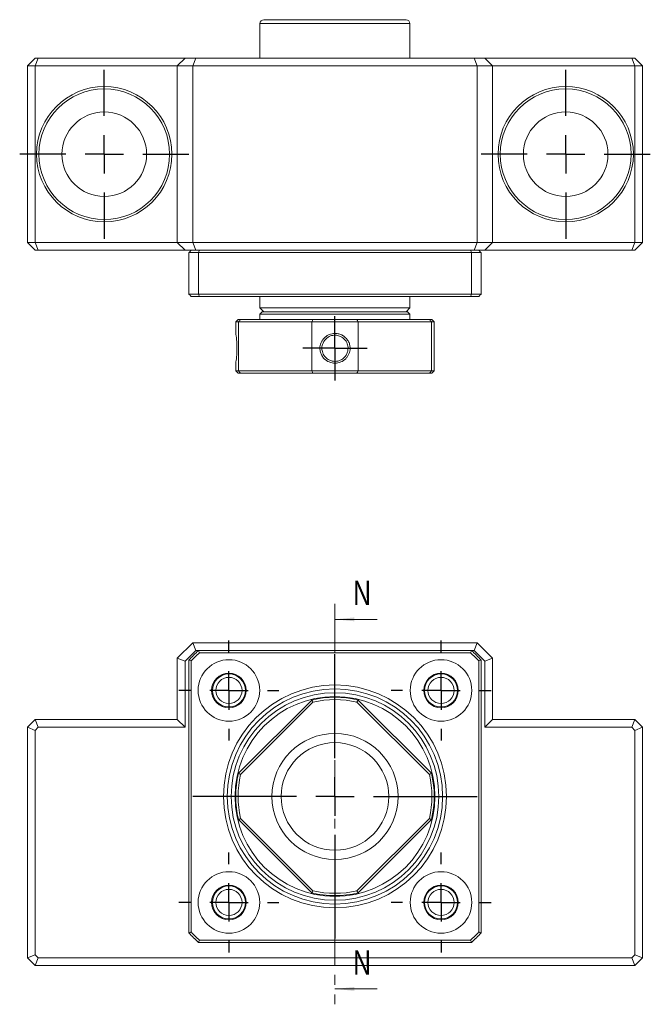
# Model space of a CAD drawing. Header units: millimetres. Extents: x 35 to 253, y 30 to 184.
# Tile 1 of 3: x 35 to 117, y 44 to 172. Entities that reach past the tile are written whole.
import ezdxf

# ---------------------------------------------------------------- set-up
doc = ezdxf.new("R2010")
doc.units = ezdxf.units.MM
doc.linetypes.add('CENTER', pattern=[10.16, 6.35, -1.27, 1.27, -1.27])
doc.layers.add('FORMAT', color=7, linetype='Continuous')
doc.styles.add('SLDTEXTSTYLE0', font='TXT', dxfattribs={"width": 0.75})

# ---------------------------------------------------------------- blocks, each defined once
blk = doc.blocks.new('SW_CENTERMARKSYMBOL_0')
at = {"layer": 'FORMAT', "color": 0}
for p, q in [((0, 5), (0, 18.5)), ((0, 0), (0, 2.5)), ((-5, 0), (-18.5, 0)), ((0, 0), (-2.5, 0)), ((0, 0), (0, -2.5)), ((0, 0), (2.5, 0)), ((5, 0), (18.5, 0)), ((0, -5), (0, -18.5))]:
    blk.add_line(p, q, dxfattribs=at)
blk = doc.blocks.new('SW_CENTERMARKSYMBOL_1')
at = {"layer": 'FORMAT', "color": 0}
for p, q in [((0, 5), (0, 6.5)), ((0, 0), (0, 2.5)), ((-5, 0), (-6.5, 0)), ((0, 0), (-2.5, 0)), ((0, 0), (0, -2.5)), ((0, 0), (2.5, 0)), ((5, 0), (6.5, 0)), ((0, -5), (0, -6.5))]:
    blk.add_line(p, q, dxfattribs=at)
blk = doc.blocks.new('SW_CENTERMARKSYMBOL_2')
at = {"layer": 'FORMAT', "color": 0}
for p, q in [((0, 5), (0, 6.5)), ((0, 0), (0, 2.5)), ((-5, 0), (-6.5, 0)), ((0, 0), (-2.5, 0)), ((0, 0), (0, -2.5)), ((0, 0), (2.5, 0)), ((5, 0), (6.5, 0)), ((0, -5), (0, -6.5))]:
    blk.add_line(p, q, dxfattribs=at)
blk = doc.blocks.new('SW_CENTERMARKSYMBOL_3')
at = {"layer": 'FORMAT', "color": 0}
for p, q in [((0, 5), (0, 6.5)), ((0, 0), (0, 2.5)), ((-5, 0), (-6.5, 0)), ((0, 0), (-2.5, 0)), ((0, 0), (0, -2.5)), ((0, 0), (2.5, 0)), ((5, 0), (6.5, 0)), ((0, -5), (0, -6.5))]:
    blk.add_line(p, q, dxfattribs=at)
blk = doc.blocks.new('SW_CENTERMARKSYMBOL_4')
at = {"layer": 'FORMAT', "color": 0}
for p, q in [((0, 5), (0, 6.5)), ((0, 0), (0, 2.5)), ((-5, 0), (-6.5, 0)), ((0, 0), (-2.5, 0)), ((0, 0), (0, -2.5)), ((0, 0), (2.5, 0)), ((5, 0), (6.5, 0)), ((0, -5), (0, -6.5))]:
    blk.add_line(p, q, dxfattribs=at)
blk = doc.blocks.new('SW_CENTERMARKSYMBOL_5')
at = {"layer": 'FORMAT', "color": 0}
for p, q in [((0, 5), (0, 11)), ((0, 0), (0, 2.5)), ((-5, 0), (-11, 0)), ((0, 0), (-2.5, 0)), ((0, 0), (0, -2.5)), ((0, 0), (2.5, 0)), ((5, 0), (11, 0)), ((0, -5), (0, -11))]:
    blk.add_line(p, q, dxfattribs=at)
blk = doc.blocks.new('SW_CENTERMARKSYMBOL_6')
at = {"layer": 'FORMAT', "color": 0}
for p, q in [((0, 5), (0, 11)), ((0, 0), (0, 2.5)), ((-5, 0), (-11, 0)), ((0, 0), (-2.5, 0)), ((0, 0), (0, -2.5)), ((0, 0), (2.5, 0)), ((5, 0), (11, 0)), ((0, -5), (0, -11))]:
    blk.add_line(p, q, dxfattribs=at)
blk = doc.blocks.new('SW_CENTERMARKSYMBOL_7')
at = {"layer": 'FORMAT', "color": 0}
for p, q in [((0, 2.5), (0, 4.2)), ((0, 0), (0, 2.5)), ((-2.5, 0), (-4.2, 0)), ((0, 0), (-2.5, 0)), ((0, 0), (0, -2.5)), ((0, 0), (2.5, 0)), ((2.5, 0), (4.2, 0)), ((0, -2.5), (0, -4.2))]:
    blk.add_line(p, q, dxfattribs=at)

msp = doc.modelspace()

# ---------------------------------------------------------------- linework, layer by layer
at = {"color": 7, "linetype": 'Continuous', "lineweight": 15}
for p, q in [((66.58, 172.06), (85.08, 172.06)), ((66.08, 171.56), (66.08, 167.06)), ((85.58, 167.06), (85.58, 171.56)), ((35.83, 166.06), (36.83, 167.06)), ((36.83, 166.06), (37.25, 167.06)), ((36.83, 167.06), (37.25, 167.06)), ((37.25, 167.06), (56.33, 167.06)), ((55.33, 166.06), (56.33, 167.06)), ((56.33, 167.06), (57.75, 167.06)), ((57.75, 167.06), (57.33, 166.06)), ((57.75, 167.06), (93.92, 167.06)), ((93.92, 167.06), (94.33, 166.06)), ((93.92, 167.06), (95.33, 167.06)), ((95.33, 167.06), (96.33, 166.06)), ((95.33, 167.06), (114.42, 167.06)), ((114.42, 167.06), (114.83, 166.06)), ((114.42, 167.06), (114.83, 167.06)), ((114.83, 167.06), (115.83, 166.06)), ((36.83, 166.06), (35.83, 166.06)), ((35.83, 143.06), (35.83, 166.06)), ((55.33, 166.06), (36.83, 166.06)), ((36.83, 166.06), (36.83, 143.06)), ((57.33, 166.06), (55.33, 166.06)), ((55.33, 143.06), (55.33, 166.06)), ((94.33, 166.06), (57.33, 166.06)), ((57.33, 166.06), (57.33, 143.06)), ((96.33, 166.06), (94.33, 166.06)), ((94.33, 143.06), (94.33, 166.06)), ((96.33, 166.06), (96.33, 143.06)), ((114.83, 166.06), (96.33, 166.06)), ((115.83, 166.06), (114.83, 166.06)), ((114.83, 143.06), (114.83, 166.06)), ((115.83, 166.06), (115.83, 143.06)), ((35.83, 143.06), (36.83, 143.06)), ((35.83, 143.06), (36.83, 142.06)), ((36.83, 143.06), (55.33, 143.06)), ((37.25, 142.06), (36.83, 143.06)), ((55.33, 143.06), (57.33, 143.06)), ((56.33, 142.06), (55.33, 143.06)), ((57.33, 143.06), (94.33, 143.06)), ((57.75, 142.06), (57.33, 143.06)), ((93.92, 142.06), (94.33, 143.06)), ((94.33, 143.06), (96.33, 143.06)), ((95.33, 142.06), (96.33, 143.06)), ((96.33, 143.06), (114.83, 143.06)), ((114.83, 143.06), (114.42, 142.06)), ((114.83, 143.06), (115.83, 143.06)), ((115.83, 143.06), (114.83, 142.06)), ((37.25, 142.06), (36.83, 142.06)), ((56.33, 142.06), (37.25, 142.06)), ((57.75, 142.06), (56.33, 142.06)), ((56.83, 136.36), (56.83, 141.76)), ((58.08, 141.76), (56.83, 141.76)), ((93.92, 142.06), (57.75, 142.06)), ((93.58, 141.76), (58.08, 141.76)), ((58.08, 141.76), (58.08, 136.36)), ((93.58, 136.36), (93.58, 141.76)), ((94.83, 141.76), (93.58, 141.76)), ((95.33, 142.06), (93.92, 142.06)), ((94.83, 141.76), (94.83, 136.36)), ((114.42, 142.06), (95.33, 142.06)), ((114.83, 142.06), (114.42, 142.06)), ((56.83, 136.36), (58.08, 136.36)), ((58.2, 136.06), (57.13, 136.06)), ((58.08, 136.36), (93.58, 136.36)), ((93.46, 136.06), (58.2, 136.06)), ((66.08, 136.06), (66.08, 134.56)), ((85.58, 134.56), (85.58, 136.06)), ((94.53, 136.06), (93.46, 136.06)), ((93.58, 136.36), (94.83, 136.36)), ((66.08, 134.56), (66.58, 134.06)), ((66.08, 134.56), (67.98, 134.56)), ((67.98, 134.56), (85.58, 134.56)), ((85.08, 134.06), (85.58, 134.56)), ((66.38, 134.06), (66.08, 133.76)), ((66.08, 133.76), (66.08, 133.06)), ((75.83, 133.76), (66.08, 133.76)), ((66.38, 134.06), (75.83, 134.06)), ((75.83, 134.06), (85.28, 134.06)), ((85.58, 133.76), (75.83, 133.76)), ((85.58, 133.76), (85.28, 134.06)), ((85.58, 133.06), (85.58, 133.76)), ((63.23, 133.06), (62.93, 132.76)), ((62.93, 132.76), (62.93, 131.23)), ((63.29, 132.76), (62.93, 132.76)), ((63.23, 133.06), (63.56, 133.06)), ((72.82, 132.76), (63.29, 132.76)), ((63.29, 132.76), (63.29, 126.36)), ((63.56, 133.06), (72.97, 133.06)), ((78.85, 132.76), (72.82, 132.76)), ((72.82, 126.36), (72.82, 132.76)), ((72.97, 133.06), (78.69, 133.06)), ((78.69, 133.06), (88.1, 133.06)), ((78.85, 132.76), (78.85, 126.36)), ((88.38, 132.76), (78.85, 132.76)), ((88.1, 133.06), (88.43, 133.06)), ((88.38, 126.36), (88.38, 132.76)), ((88.73, 132.76), (88.38, 132.76)), ((88.73, 132.76), (88.43, 133.06)), ((88.73, 126.36), (88.73, 132.76)), ((62.93, 127.39), (62.93, 126.36)), ((62.93, 126.36), (63.23, 126.06)), ((62.93, 126.36), (63.29, 126.36)), ((63.56, 126.06), (63.23, 126.06)), ((63.29, 126.36), (72.82, 126.36)), ((72.97, 126.06), (63.56, 126.06)), ((72.82, 126.36), (78.85, 126.36)), ((78.69, 126.06), (72.97, 126.06)), ((88.1, 126.06), (78.69, 126.06)), ((78.85, 126.36), (88.38, 126.36)), ((88.43, 126.06), (88.1, 126.06)), ((88.38, 126.36), (88.73, 126.36)), ((88.43, 126.06), (88.73, 126.36)), ((55.33, 89.01), (57.33, 91.01)), ((57.75, 90.01), (57.33, 91.01)), ((57.33, 91.01), (94.33, 91.01)), ((93.92, 90.01), (94.33, 91.01)), ((94.33, 91.01), (96.33, 89.01)), ((57.75, 90.01), (56.33, 88.59)), ((58.08, 90.01), (57.75, 90.01)), ((58.08, 90.01), (93.58, 90.01)), ((93.46, 89.71), (58.2, 89.71)), ((93.92, 90.01), (93.58, 90.01)), ((95.33, 88.59), (93.92, 90.01)), ((56.33, 88.59), (55.33, 89.01)), ((55.33, 81.01), (55.33, 89.01)), ((56.33, 88.59), (56.33, 80.01)), ((56.83, 53.26), (56.83, 88.76)), ((57.13, 88.64), (57.13, 53.38)), ((94.53, 53.38), (94.53, 88.64)), ((94.83, 88.76), (94.83, 53.26)), ((95.33, 88.59), (96.33, 89.01)), ((95.33, 80.01), (95.33, 88.59)), ((96.33, 89.01), (96.33, 81.01)), ((63.29, 74.02), (72.82, 83.55)), ((72.97, 83.28), (63.56, 73.87)), ((88.1, 73.87), (78.69, 83.28)), ((78.85, 83.55), (88.38, 74.02)), ((35.83, 80.01), (36.83, 81.01)), ((37.25, 80.01), (36.83, 81.01)), ((36.83, 81.01), (55.33, 81.01)), ((56.33, 80.01), (55.33, 81.01)), ((95.33, 80.01), (96.33, 81.01)), ((96.33, 81.01), (114.83, 81.01)), ((114.83, 81.01), (114.42, 80.01)), ((114.83, 81.01), (115.83, 80.01)), ((35.83, 80.01), (36.83, 79.59)), ((35.83, 50.01), (35.83, 80.01)), ((37.25, 80.01), (36.83, 79.59)), ((36.83, 79.59), (36.83, 50.42)), ((56.33, 80.01), (37.25, 80.01)), ((114.42, 80.01), (95.33, 80.01)), ((114.83, 79.59), (114.42, 80.01)), ((115.83, 80.01), (114.83, 79.59)), ((114.83, 50.42), (114.83, 79.59)), ((115.83, 80.01), (115.83, 50.01)), ((72.82, 58.47), (63.29, 68)), ((63.56, 68.15), (72.97, 58.74)), ((78.69, 58.74), (88.1, 68.15)), ((88.38, 68), (78.85, 58.47)), ((93.58, 52.01), (58.08, 52.01)), ((58.2, 52.31), (93.46, 52.31)), ((35.83, 50.01), (36.83, 50.42)), ((36.83, 49.01), (35.83, 50.01)), ((36.83, 50.42), (37.25, 50.01)), ((36.83, 49.01), (37.25, 50.01)), ((37.25, 50.01), (114.42, 50.01)), ((114.42, 50.01), (114.83, 50.42)), ((114.83, 49.01), (114.42, 50.01)), ((115.83, 50.01), (114.83, 50.42)), ((115.83, 50.01), (114.83, 49.01)), ((114.83, 49.01), (36.83, 49.01))]:
    msp.add_line(p, q, dxfattribs=at)
at = {"color": 8, "linetype": 'Continuous', "lineweight": 15}
msp.add_line((85.58, 171.56), (66.08, 171.56), dxfattribs=at)
at = {"color": 7, "linetype": 'CENTER', "lineweight": 0}
msp.add_line((75.83, 96.05), (75.83, 43.97), dxfattribs=at)
at = {"color": 7, "linetype": 'Continuous', "lineweight": 0}
for p, q in [((81.33, 94.05), (75.83, 94.05)), ((81.33, 45.97), (75.83, 45.97))]:
    msp.add_line(p, q, dxfattribs=at)
at = {"color": 7, "linetype": 'Continuous', "lineweight": 15}
for centre, radius in [((45.83, 154.56), 8.8), ((45.83, 154.56), 8.5), ((105.83, 154.56), 8.8), ((105.83, 154.56), 8.5), ((45.83, 154.56), 5.5), ((105.83, 154.56), 5.5), ((62.04, 84.8), 4), ((89.62, 84.8), 4), ((62.04, 84.8), 2.25), ((62.04, 84.8), 2.15), ((62.04, 84.8), 1.7), ((89.62, 84.8), 2.25), ((89.62, 84.8), 2.15), ((89.62, 84.8), 1.7), ((75.83, 71.01), 14.5), ((75.83, 71.01), 14), ((75.83, 71.01), 13.5), ((75.83, 71.01), 13), ((75.83, 71.01), 8.2), ((75.83, 71.01), 7), ((62.04, 57.22), 4), ((89.62, 57.22), 4), ((62.04, 57.22), 2.25), ((62.04, 57.22), 2.15), ((89.62, 57.22), 2.25), ((89.62, 57.22), 2.15), ((62.04, 57.22), 1.7), ((89.62, 57.22), 1.7)]:
    msp.add_circle(centre, radius, dxfattribs=at)
for centre, radius, start, end in [((66.58, 171.56), 0.5, 90, 180), ((85.08, 171.56), 0.5, 0, 90), ((75.83, 71.01), 26, 133.0491, 136.9509), ((75.83, 71.01), 25.7, 133.3122, 136.6878), ((75.83, 71.01), 25.7, 43.3122, 46.6878), ((75.83, 71.01), 26, 43.0491, 46.9509), ((75.83, 71.01), 12.9, 76.492, 103.508), ((75.83, 71.01), 12.6, 76.8745, 103.1255), ((75.83, 71.01), 12.9, 166.492, 193.508), ((75.83, 71.01), 12.6, 166.8745, 193.1255), ((75.83, 71.01), 12.6, 346.8745, 13.1255), ((75.83, 71.01), 12.9, 346.492, 13.508), ((75.83, 71.01), 12.9, 256.492, 283.508), ((75.83, 71.01), 12.6, 256.8745, 283.1255), ((75.83, 71.01), 26, 223.0491, 226.9509), ((75.83, 71.01), 25.7, 223.3122, 226.6878), ((75.83, 71.01), 25.7, 313.3122, 316.6878), ((75.83, 71.01), 26, 313.0491, 316.9509)]:
    msp.add_arc(centre, radius, start, end, dxfattribs=at)
for points in [[(57.13, 142.06), (57.03, 141.96), (56.93, 141.86), (56.83, 141.76)], [(58.2, 142.06), (58.16, 141.96), (58.12, 141.86), (58.08, 141.76)], [(93.46, 142.06), (93.5, 141.96), (93.54, 141.86), (93.58, 141.76)], [(94.53, 142.06), (94.63, 141.96), (94.73, 141.86), (94.83, 141.76)], [(57.13, 136.06), (57.03, 136.16), (56.93, 136.26), (56.83, 136.36)], [(58.08, 136.36), (58.12, 136.26), (58.16, 136.16), (58.2, 136.06)], [(93.46, 136.06), (93.5, 136.16), (93.54, 136.26), (93.58, 136.36)], [(94.53, 136.06), (94.63, 136.16), (94.73, 136.26), (94.83, 136.36)], [(63.29, 132.76), (63.38, 132.86), (63.47, 132.96), (63.56, 133.06)], [(72.82, 132.76), (72.87, 132.86), (72.92, 132.96), (72.97, 133.06)], [(78.85, 132.76), (78.8, 132.86), (78.74, 132.96), (78.69, 133.06)], [(88.38, 132.76), (88.29, 132.86), (88.19, 132.96), (88.1, 133.06)], [(63.29, 126.36), (63.38, 126.26), (63.47, 126.16), (63.56, 126.06)], [(72.82, 126.36), (72.87, 126.26), (72.92, 126.16), (72.97, 126.06)], [(78.85, 126.36), (78.8, 126.26), (78.74, 126.16), (78.69, 126.06)], [(88.38, 126.36), (88.29, 126.26), (88.19, 126.16), (88.1, 126.06)], [(58.08, 90.01), (58.12, 89.91), (58.16, 89.81), (58.2, 89.71)], [(93.46, 89.71), (93.5, 89.81), (93.54, 89.91), (93.58, 90.01)], [(57.13, 88.64), (57.03, 88.68), (56.93, 88.72), (56.83, 88.76)], [(94.53, 88.64), (94.63, 88.68), (94.73, 88.72), (94.83, 88.76)], [(72.82, 83.55), (72.87, 83.46), (72.92, 83.37), (72.97, 83.28)], [(78.85, 83.55), (78.8, 83.46), (78.74, 83.37), (78.69, 83.28)], [(63.29, 74.02), (63.38, 73.97), (63.47, 73.92), (63.56, 73.87)], [(88.38, 74.02), (88.29, 73.97), (88.19, 73.92), (88.1, 73.87)], [(63.56, 68.15), (63.47, 68.1), (63.38, 68.05), (63.29, 68)], [(88.38, 68), (88.29, 68.05), (88.19, 68.1), (88.1, 68.15)], [(72.82, 58.47), (72.87, 58.56), (72.92, 58.65), (72.97, 58.74)], [(78.85, 58.47), (78.8, 58.56), (78.74, 58.65), (78.69, 58.74)], [(57.13, 53.38), (57.03, 53.34), (56.93, 53.3), (56.83, 53.26)], [(94.53, 53.38), (94.63, 53.34), (94.73, 53.3), (94.83, 53.26)], [(58.2, 52.31), (58.16, 52.21), (58.12, 52.11), (58.08, 52.01)], [(93.46, 52.31), (93.5, 52.21), (93.54, 52.11), (93.58, 52.01)]]:
    msp.add_open_spline(points, degree=3, dxfattribs=at)
for points, knots in [([(62.93, 131.23), (62.94, 131.21), (62.95, 131.16), (63.01, 130.7), (63.06, 130.18), (63.08, 129.69), (63.09, 129.32), (63.08, 128.94), (63.06, 128.45), (63.01, 127.92), (62.95, 127.48), (62.94, 127.42), (62.93, 127.39)], [0, 0, 0, 0, 0.126134, 0.251699, 0.376318, 0.43725, 0.500568, 0.562067, 0.624651, 0.7488, 0.874188, 1, 1, 1, 1]), ([(75.83, 127.39), (75.57, 127.39), (75.06, 127.48), (74.48, 127.87), (74.11, 128.34), (73.91, 128.81), (73.85, 129.27), (73.9, 129.69), (74.01, 130.05), (74.19, 130.39), (74.44, 130.68), (74.74, 130.92), (75.08, 131.1), (75.45, 131.21), (75.88, 131.25), (76.35, 131.2), (76.83, 131), (77.23, 130.69), (77.56, 130.29), (77.76, 129.82), (77.81, 129.36), (77.77, 128.93), (77.65, 128.57), (77.47, 128.24), (77.15, 127.85), (76.61, 127.48), (76.09, 127.39), (75.83, 127.39)], [0, 0, 0, 0, 0.062923, 0.125563, 0.167738, 0.208128, 0.249863, 0.280543, 0.311764, 0.342965, 0.374007, 0.405153, 0.436861, 0.468663, 0.500112, 0.542639, 0.583617, 0.62601, 0.668239, 0.708636, 0.75033, 0.781035, 0.812284, 0.843497, 0.874566, 0.937192, 1, 1, 1, 1]), ([(75.83, 127.61), (75.96, 127.61), (76.23, 127.64), (76.65, 127.8), (77.05, 128.09), (77.35, 128.49), (77.5, 128.92), (77.55, 129.38), (77.46, 129.95), (77.12, 130.49), (76.65, 130.83), (76.23, 130.98), (75.76, 131.03), (75.19, 130.94), (74.66, 130.59), (74.32, 130.13), (74.16, 129.71), (74.11, 129.24), (74.21, 128.67), (74.55, 128.14), (75.01, 127.8), (75.44, 127.64), (75.71, 127.61), (75.83, 127.61)], [0, 0, 0, 0, 0.034835, 0.07652, 0.125068, 0.17387, 0.215596, 0.250259, 0.304765, 0.374973, 0.423561, 0.465252, 0.500058, 0.554904, 0.624997, 0.673743, 0.715436, 0.750087, 0.804563, 0.874776, 0.923388, 0.965125, 1, 1, 1, 1])]:
    msp.add_open_spline(points, degree=3, knots=knots, dxfattribs=at)
at = {"color": 7, "linetype": 'Continuous', "lineweight": 0}
for points in [[(75.83, 94.05), (78.33, 93.8), (78.33, 94.3)], [(75.83, 45.97), (78.33, 45.72), (78.33, 46.22)]]:
    msp.add_solid(points, dxfattribs=at)

# ---------------------------------------------------------------- block references
at = {"layer": 'FORMAT', "color": 7}
for name, p in [('SW_CENTERMARKSYMBOL_6', (45.83, 154.56)), ('SW_CENTERMARKSYMBOL_5', (105.83, 154.56)), ('SW_CENTERMARKSYMBOL_7', (75.83, 129.31)), ('SW_CENTERMARKSYMBOL_2', (62.04, 84.8)), ('SW_CENTERMARKSYMBOL_1', (89.62, 84.8)), ('SW_CENTERMARKSYMBOL_0', (75.83, 71.01)), ('SW_CENTERMARKSYMBOL_3', (62.04, 57.22)), ('SW_CENTERMARKSYMBOL_4', (89.62, 57.22))]:
    msp.add_blockref(name, p, dxfattribs=at)

# ---------------------------------------------------------------- texts
at = {"color": 7, "linetype": 'Continuous', "char_height": 3.17, "attachment_point": 1, "style": 'SLDTEXTSTYLE0'}
for insert in [(78.2, 99.09), (78.2, 51.01)]:
    msp.add_mtext('N', dxfattribs=dict(at, insert=insert))

doc.saveas('drawing.dxf')
